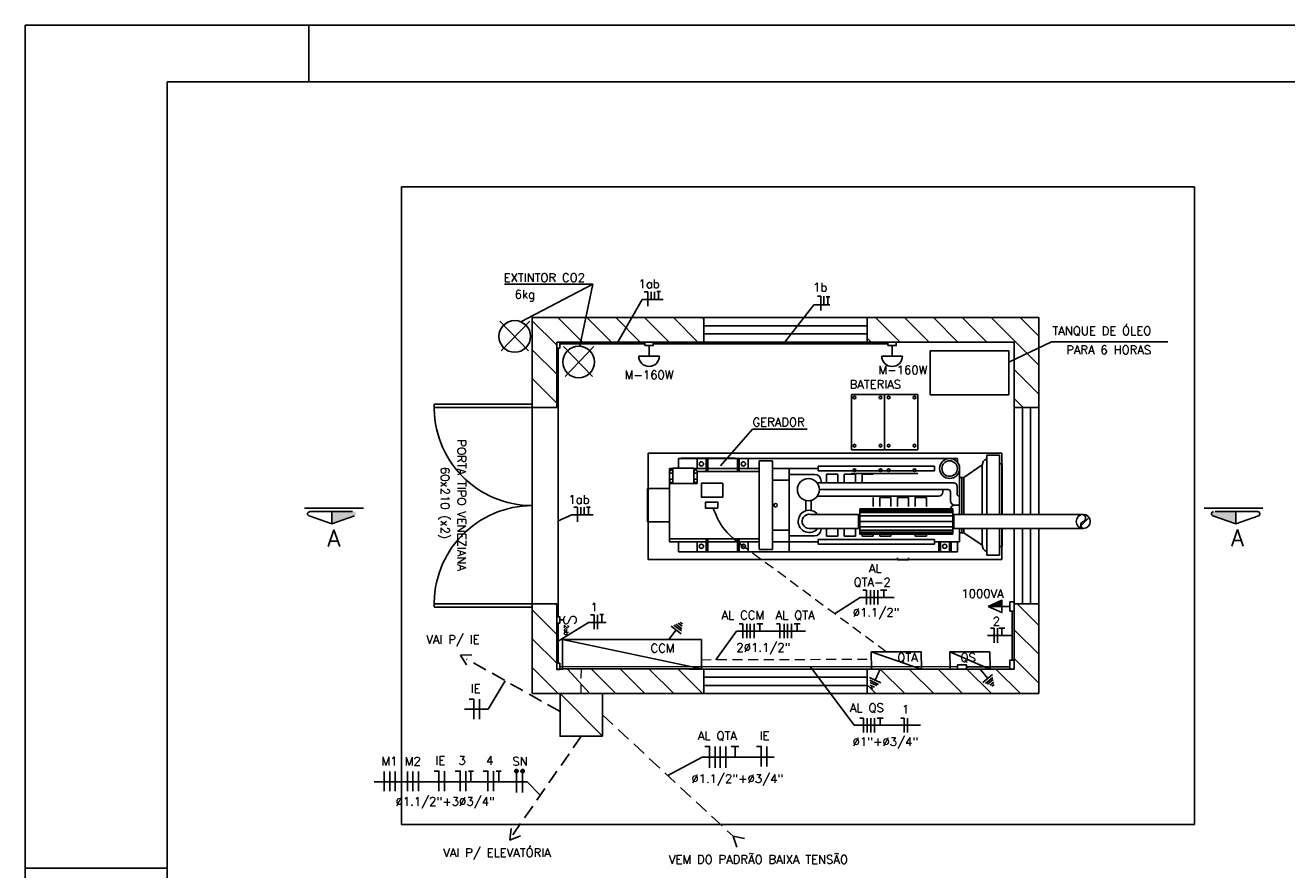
# Model space of a CAD drawing. Header units: millimetres. Extents: x 486.9 to 528.9, y 411.1 to 440.8.
# Tile 2 of 4: x 486.9 to 509.2, y 425.9 to 440.8. Entities that reach past the tile are written whole.
import ezdxf
from ezdxf.enums import TextEntityAlignment as Align

# ---------------------------------------------------------------- set-up
doc = ezdxf.new("R2010")
doc.units = ezdxf.units.MM
doc.linetypes.add('CONTINUO', pattern=[0])
doc.linetypes.add('HIDDEN', pattern=[0.375, 0.25, -0.125])
for name, color, linetype in [('004', 2, 'Continuous'), ('EGERA240C', 240, 'Continuous'), ('ELE-DUTO', 8, 'Continuous'), ('ELE_CIR', 2, 'HIDDEN'), ('ELE_TX_CIR', 2, 'Continuous'), ('EPTOS200C', 8, 'Continuous'), ('ETXT004', 4, 'Continuous'), ('LGROSSA', 5, 'Continuous'), ('LMEDIA', 4, 'Continuous'), ('PADRÃO', 4, 'Continuous')]:
    doc.layers.add(name, color=color, linetype=linetype)
doc.styles.add('ROMAND', font='ROMANS.SHX', dxfattribs={"oblique": 15, "height": 800})
doc.styles.add('ROMANS', font='romans')

msp = doc.modelspace()

# ---------------------------------------------------------------- hatches: boundary and pattern name
h = msp.add_hatch(color=7)
h.dxf.hatch_style = 1
h.paths.add_polyline_path([(492.345, 431.97), (492.345, 432.185), (492.734, 432.186, -0.841128), (492.746, 432.114)])
h = msp.add_hatch(color=7)
h.dxf.hatch_style = 1
h.paths.add_polyline_path([(508.284, 431.97), (508.284, 432.185), (507.895, 432.186, 0.841128), (507.883, 432.114)])
at = {"layer": 'EGERA240C', "linetype": 'Continuous'}
h = msp.add_hatch(dxfattribs=at)
h.set_pattern_fill('_U', scale=0.181534, angle=315.01, style=0, pattern_type=0)
h.set_pattern_definition([(44.99, (612.66135, 406.30141), (0.12834117, -0.12838598), [])])
h.paths.add_polyline_path([(505.596, 431.888, -0.711559), (505.596, 432.012, 0.580274), (505.616, 432.119), (505.596, 432.137, -0.414214), (505.72, 432.012, -0.414214)])
at = {"layer": 'ELE_CIR'}
h = msp.add_hatch(color=2, dxfattribs=at)
h.paths.add_polyline_path([(495.57, 427.613, 1), (495.629, 427.613, 1)])
h.paths.add_polyline_path([(495.739, 427.613, 1), (495.68, 427.613, 1)])
at = {"layer": 'EPTOS200C'}
msp.add_hatch(color=256, dxfattribs=at).paths.add_polyline_path([(504.16, 430.623), (504.16, 430.514), (503.916, 430.514)])

# ---------------------------------------------------------------- linework, layer by layer
at = {"color": 7}
for p, q in [((493.575, 426.674), (493.575, 437.909)), ((493.575, 437.909), (493.575, 426.674)), ((493.575, 437.909), (493.575, 426.674)), ((493.575, 437.909), (507.556, 437.909)), ((493.575, 426.674), (493.575, 437.909)), ((493.575, 437.909), (507.556, 437.909)), ((507.556, 437.909), (507.556, 426.674)), ((507.556, 426.674), (507.556, 437.909)), ((495.392, 436.194), (496.948, 436.191)), ((496.948, 436.191), (495.679, 435.529)), ((496.948, 436.191), (496.716, 435.102)), ((495.879, 434.02), (495.879, 435.604)), ((495.879, 435.604), (498.904, 435.604)), ((496.332, 435.604), (496.765, 435.172)), ((496.842, 435.604), (497.274, 435.172)), ((497.351, 435.604), (497.783, 435.172)), ((497.86, 435.604), (498.292, 435.172)), ((498.369, 435.604), (498.802, 435.172)), ((498.879, 435.604), (498.904, 435.579)), ((498.904, 435.604), (498.904, 435.172)), ((498.904, 435.604), (501.785, 435.604)), ((501.785, 435.604), (501.785, 435.172)), ((501.785, 435.604), (504.81, 435.604)), ((501.934, 435.604), (502.366, 435.172)), ((502.443, 435.604), (502.876, 435.172)), ((502.953, 435.604), (503.385, 435.172)), ((503.462, 435.604), (503.894, 435.172)), ((503.971, 435.604), (504.81, 434.766)), ((504.481, 435.604), (504.81, 435.275)), ((504.81, 434.02), (504.81, 435.604)), ((495.307, 435.541), (495.813, 435.017)), ((495.837, 435.541), (495.33, 435.017)), ((495.879, 435.548), (496.312, 435.116)), ((498.904, 435.46), (501.785, 435.46)), ((496.312, 434.02), (496.312, 435.172)), ((496.312, 435.172), (498.904, 435.172)), ((498.904, 435.316), (501.785, 435.316)), ((498.904, 435.172), (501.785, 435.172)), ((501.785, 435.244), (501.857, 435.172)), ((501.785, 435.172), (504.378, 435.172)), ((504.378, 434.02), (504.378, 435.172)), ((495.879, 435.039), (496.312, 434.607)), ((496.433, 435.093), (496.94, 434.569)), ((496.963, 435.093), (496.457, 434.569)), ((504.378, 434.688), (504.81, 434.256)), ((495.879, 434.529), (496.312, 434.097)), ((501.506, 434.252), (501.506, 433.275)), ((502.678, 434.252), (501.506, 434.252)), ((502.092, 434.252), (502.092, 433.275)), ((502.678, 434.252), (502.678, 433.275)), ((495.879, 434.02), (494.151, 434.02)), ((495.879, 434.077), (494.152, 434.077)), ((495.879, 430.563), (495.879, 434.02)), ((495.879, 434.02), (496.312, 434.02)), ((504.378, 434.179), (504.537, 434.02)), ((504.378, 432.137), (504.378, 434.02)), ((504.378, 434.02), (504.81, 434.02)), ((504.522, 432.137), (504.522, 434.02)), ((504.666, 432.137), (504.666, 434.02)), ((504.81, 432.137), (504.81, 434.02)), ((498.457, 433.121), (498.457, 432.953)), ((503.38, 433.121), (498.457, 433.121)), ((498.789, 433.121), (498.789, 432.945)), ((498.945, 433.121), (498.945, 432.894)), ((498.976, 433.121), (498.976, 432.894)), ((499.499, 433.121), (499.499, 432.894)), ((499.529, 433.121), (499.529, 432.894)), ((499.686, 433.121), (499.686, 432.945)), ((502.678, 433.275), (501.506, 433.275)), ((503.38, 433.121), (503.38, 433.05)), ((504.119, 433.179), (503.895, 433.179)), ((503.895, 433.179), (503.895, 432.137)), ((498.361, 432.945), (498.301, 432.945)), ((498.301, 432.945), (498.301, 431.655)), ((498.361, 432.953), (498.361, 432.683)), ((498.729, 432.953), (498.361, 432.953)), ((498.729, 432.953), (498.729, 432.683)), ((498.945, 432.945), (498.729, 432.945)), ((499.881, 432.894), (498.79, 432.894)), ((498.79, 432.894), (498.79, 432.683)), ((499.499, 432.945), (498.976, 432.945)), ((499.881, 432.945), (499.529, 432.945)), ((500.116, 433.082), (499.881, 433.082)), ((499.881, 433.082), (499.881, 431.518)), ((500.116, 433.082), (500.116, 431.518)), ((500.92, 432.945), (500.116, 432.945)), ((500.409, 431.479), (500.409, 432.945)), ((500.92, 432.986), (500.92, 432.904)), ((502.973, 432.986), (500.92, 432.986)), ((502.973, 432.904), (500.92, 432.904)), ((502.973, 432.986), (502.973, 432.904)), ((503.415, 432.945), (503.415, 432.137)), ((503.492, 432.788), (503.812, 433.008)), ((503.812, 433.008), (503.812, 432.137)), ((498.79, 432.683), (498.301, 432.683)), ((500.409, 432.74), (500.116, 432.74)), ((500.857, 432.842), (500.409, 432.842)), ((503.311, 432.691), (500.906, 432.691)), ((500.974, 432.725), (500.974, 432.691)), ((501.07, 432.847), (501.07, 432.691)), ((501.265, 432.847), (501.07, 432.847)), ((501.265, 432.847), (501.265, 432.691)), ((501.382, 432.847), (501.382, 432.691)), ((501.578, 432.847), (501.382, 432.847)), ((502.678, 432.859), (501.506, 432.859)), ((501.578, 432.847), (501.578, 432.691)), ((501.695, 432.847), (501.695, 432.691)), ((501.891, 432.847), (501.695, 432.847)), ((503.492, 432.788), (503.415, 432.788)), ((503.453, 432.788), (503.453, 432.137)), ((503.492, 432.788), (503.492, 432.137)), ((498.301, 432.593), (497.91, 432.593)), ((497.91, 432.593), (497.91, 432.007)), ((503.044, 432.456), (500.906, 432.456)), ((503.214, 432.573), (500.945, 432.573)), ((503.122, 432.534), (503.122, 432.573)), ((503.253, 432.534), (503.253, 432.378)), ((503.37, 432.632), (503.37, 432.495)), ((503.415, 432.456), (503.409, 432.456)), ((492.904, 432.246), (491.865, 432.246)), ((492.904, 432.246), (491.865, 432.246)), ((500.705, 432.383), (500.705, 432.216)), ((500.795, 432.383), (500.795, 432.216)), ((501.654, 431.789), (501.654, 432.236)), ((501.654, 432.236), (503.295, 432.236)), ((501.654, 432.223), (503.295, 432.223)), ((501.891, 432.432), (501.891, 432.275)), ((502.008, 432.432), (502.008, 432.275)), ((502.203, 432.432), (502.008, 432.432)), ((502.203, 432.432), (502.203, 432.275)), ((502.32, 432.432), (502.32, 432.275)), ((502.516, 432.432), (502.32, 432.432)), ((502.516, 432.432), (502.516, 432.275)), ((502.633, 432.432), (502.633, 432.275)), ((502.829, 432.432), (502.633, 432.432)), ((502.829, 432.432), (502.829, 432.275)), ((503.295, 431.789), (503.295, 432.236)), ((503.415, 432.3), (503.331, 432.3)), ((507.725, 432.246), (508.764, 432.246)), ((507.725, 432.246), (508.764, 432.246)), ((492.345, 431.97), (491.943, 432.113)), ((491.955, 432.185), (492.709, 432.185)), ((492.345, 431.97), (492.345, 432.185)), ((492.746, 432.114), (492.345, 431.97)), ((498.301, 432.007), (497.91, 432.007)), ((500.787, 432.137), (501.635, 432.137)), ((501.635, 431.888), (501.635, 432.137)), ((501.654, 432.2), (503.295, 432.2)), ((501.654, 432.168), (503.295, 432.168)), ((501.654, 432.109), (503.295, 432.109)), ((501.654, 432.011), (503.295, 432.011)), ((505.596, 432.137), (503.315, 432.137)), ((503.315, 431.888), (503.315, 432.137)), ((503.415, 432.143), (503.409, 432.143)), ((507.883, 432.114), (508.284, 431.97)), ((508.674, 432.185), (507.92, 432.185)), ((508.284, 431.97), (508.284, 432.185)), ((508.284, 431.97), (508.686, 432.113)), ((500.409, 431.86), (500.116, 431.86)), ((500.764, 431.889), (501.635, 431.888)), ((500.974, 431.875), (500.974, 431.889)), ((501.07, 431.753), (501.07, 431.889)), ((501.265, 431.753), (501.265, 431.889)), ((501.382, 431.753), (501.382, 431.889)), ((501.578, 431.753), (501.578, 431.888)), ((501.654, 431.916), (503.295, 431.916)), ((501.654, 431.857), (503.295, 431.857)), ((501.654, 431.825), (503.295, 431.825)), ((501.654, 431.802), (503.295, 431.802)), ((501.654, 431.789), (503.295, 431.789)), ((501.695, 431.753), (501.695, 431.789)), ((501.891, 431.753), (501.891, 431.789)), ((502.008, 431.753), (502.008, 431.789)), ((502.203, 431.753), (502.203, 431.789)), ((502.633, 431.753), (502.633, 431.789)), ((502.829, 431.753), (502.829, 431.789)), ((505.596, 431.888), (503.315, 431.888)), ((503.415, 431.888), (503.415, 431.655)), ((503.492, 431.811), (503.415, 431.811)), ((503.453, 431.888), (503.453, 431.811)), ((503.492, 431.888), (503.492, 431.811)), ((503.492, 431.811), (503.812, 431.592)), ((503.812, 431.888), (503.812, 431.592)), ((503.895, 431.888), (503.895, 431.42)), ((504.378, 431.721), (504.378, 431.888)), ((504.378, 430.563), (504.378, 431.888)), ((504.81, 431.721), (504.81, 431.888)), ((504.81, 430.563), (504.81, 431.888)), ((499.881, 431.706), (498.301, 431.706)), ((498.945, 431.655), (498.301, 431.655)), ((498.457, 431.655), (498.457, 431.479)), ((498.789, 431.479), (498.789, 431.655)), ((498.945, 431.479), (498.945, 431.706)), ((498.976, 431.479), (498.976, 431.706)), ((499.499, 431.655), (498.976, 431.655)), ((499.499, 431.479), (499.499, 431.706)), ((499.529, 431.479), (499.529, 431.706)), ((499.881, 431.655), (499.529, 431.655)), ((499.686, 431.479), (499.686, 431.655)), ((500.409, 431.655), (500.116, 431.655)), ((500.857, 431.757), (500.409, 431.757)), ((500.92, 431.655), (500.409, 431.655)), ((500.92, 431.614), (500.92, 431.696)), ((502.973, 431.696), (500.92, 431.696)), ((502.973, 431.614), (500.92, 431.614)), ((501.265, 431.753), (501.07, 431.753)), ((501.578, 431.753), (501.382, 431.753)), ((501.891, 431.753), (501.695, 431.753)), ((502.203, 431.753), (502.008, 431.753)), ((502.829, 431.753), (502.633, 431.753)), ((502.973, 431.614), (502.973, 431.696)), ((502.973, 431.655), (503.415, 431.655)), ((503.05, 431.479), (503.05, 431.655)), ((503.08, 431.479), (503.08, 431.655)), ((503.237, 431.479), (503.237, 431.655)), ((503.267, 431.479), (503.267, 431.655)), ((503.38, 431.479), (503.38, 431.655)), ((500.409, 431.479), (498.457, 431.479)), ((500.116, 431.518), (499.881, 431.518)), ((503.38, 431.479), (500.409, 431.479)), ((502.32, 431.337), (502.32, 431.374)), ((502.516, 431.337), (502.32, 431.337)), ((502.516, 431.337), (502.516, 431.374)), ((504.119, 431.42), (503.895, 431.42)), ((495.879, 430.563), (494.151, 430.563)), ((495.879, 430.505), (494.152, 430.505)), ((495.879, 430.563), (496.312, 430.563)), ((495.879, 428.978), (495.879, 430.563)), ((495.879, 430.455), (496.312, 430.023)), ((496.281, 430.563), (496.312, 430.533)), ((496.312, 429.41), (496.312, 430.563)), ((504.429, 430.563), (504.81, 430.182)), ((504.378, 430.105), (504.81, 429.673)), ((495.879, 429.946), (496.312, 429.514)), ((504.378, 429.596), (504.81, 429.164)), ((495.879, 429.437), (496.338, 428.978)), ((496.312, 429.41), (496.414, 429.41)), ((496.503, 429.411), (496.894, 428.978)), ((496.924, 429.41), (497.356, 428.978)), ((497.434, 429.41), (497.866, 428.978)), ((497.943, 429.41), (498.375, 428.978)), ((498.452, 429.41), (498.884, 428.978)), ((498.645, 429.41), (498.904, 429.41)), ((498.904, 428.978), (498.904, 429.41)), ((498.904, 429.41), (501.785, 429.41)), ((501.785, 428.978), (501.785, 429.41)), ((502.017, 429.41), (502.449, 428.978)), ((502.526, 429.41), (502.958, 428.978)), ((503.035, 429.41), (503.467, 428.978)), ((503.545, 429.41), (503.977, 428.978)), ((504.054, 429.41), (504.486, 428.978)), ((498.904, 429.266), (501.785, 429.266)), ((498.904, 429.122), (501.785, 429.122)), ((501.785, 429.133), (501.94, 428.978)), ((495.879, 428.978), (498.904, 428.978)), ((498.904, 428.978), (501.785, 428.978)), ((501.785, 428.978), (504.81, 428.978)), ((493.575, 426.674), (507.556, 426.674)), ((493.575, 426.674), (507.556, 426.674))]:
    msp.add_line(p, q, dxfattribs=at)
for points in [[(502.894, 435.019), (502.894, 434.245), (504.281, 434.245), (504.281, 435.019)], [(499.238, 432.44), (498.861, 432.44), (498.861, 432.686), (499.238, 432.686)], [(499.152, 432.246), (498.937, 432.246), (498.937, 432.353), (499.152, 432.353)]]:
    msp.add_lwpolyline(points, close=True, dxfattribs=at)
for points in [[(504.16, 432.137), (504.16, 433.214), (497.921, 433.214), (497.921, 431.345), (504.16, 431.345), (504.16, 431.888)], [(499.457, 433.125), (498.507, 433.125)]]:
    msp.add_lwpolyline(points, dxfattribs=at)
for centre, radius in [((495.572, 435.272), 0.279), ((496.698, 434.823), 0.279), ((501.562, 434.197), 0.0241), ((502.021, 434.197), 0.0241), ((502.164, 434.197), 0.0241), ((502.622, 434.197), 0.0241), ((501.562, 433.348), 0.0241), ((502.021, 433.348), 0.0241), ((502.164, 433.348), 0.0241), ((502.622, 433.348), 0.0241), ((503.239, 432.945), 0.176), ((498.331, 432.891), 0.0301), ((498.76, 432.891), 0.0301), ((498.863, 433.026), 0.0377), ((499.603, 433.026), 0.0377), ((501.562, 432.914), 0.0241), ((502.021, 432.914), 0.0241), ((502.164, 432.914), 0.0241), ((502.622, 432.914), 0.0241), ((503.239, 432.945), 0.137), ((498.331, 432.728), 0.0301), ((498.76, 432.728), 0.0301), ((500.75, 432.573), 0.195), ((500.17, 432.3), 0.0301), ((498.863, 431.574), 0.0377), ((499.603, 431.574), 0.0377), ((503.154, 431.574), 0.0377)]:
    msp.add_circle(centre, radius, dxfattribs=at)
for centre, radius, start, end in [((495.879, 434.02), 1.728, 178.0898, 270), ((503.937, 432.998), 0.125, 109.4415, 184.487), ((500.857, 432.725), 0.117, 0, 90), ((503.311, 432.632), 0.0586, 0, 90), ((503.044, 432.534), 0.0782, 270, 0), ((503.214, 432.534), 0.0391, 0, 90), ((503.409, 432.495), 0.0391, 180, 270), ((495.879, 430.563), 1.728, 90, 181.9102), ((503.331, 432.378), 0.0782, 180, 270), ((503.331, 432.222), 0.0782, 90, 169.5858), ((491.955, 432.148), 0.0369, 90.0465, 250.319), ((500.764, 432.014), 0.195, 38.9665, 320.2534), ((500.764, 432.014), 0.125, 79.733, 270), ((503.409, 432.104), 0.0391, 90, 124.6966), ((507.895, 432.149), 0.0369, 89.9535, 250.2261), ((508.674, 432.148), 0.0369, 289.681, 89.9535), ((500.857, 431.875), 0.117, 270, 0), ((503.937, 431.601), 0.125, 175.513, 250.5585)]:
    msp.add_arc(centre, radius, start, end, dxfattribs=at)
at = {"layer": '004'}
for p, q in [((497.915, 436.06), (497.852, 436.06)), ((497.915, 436.06), (497.915, 435.805)), ((497.974, 436.06), (497.974, 435.926)), ((498.033, 436.06), (498.033, 435.926)), ((497.815, 435.926), (497.37, 435.145)), ((498.187, 435.926), (497.815, 435.926)), ((500.846, 435.832), (500.307, 435.145)), ((501.129, 435.832), (500.846, 435.832)), ((500.97, 435.983), (500.97, 435.728)), ((501.019, 435.983), (501.019, 435.832)), ((496.679, 432.262), (496.615, 432.262)), ((496.679, 432.262), (496.679, 432.007)), ((496.738, 432.262), (496.738, 432.127)), ((496.796, 432.262), (496.796, 432.127)), ((496.579, 432.127), (496.337, 432.025)), ((496.951, 432.127), (496.579, 432.127)), ((501.661, 430.674), (501.212, 430.386)), ((501.661, 430.674), (502.261, 430.674)), ((501.771, 430.802), (501.708, 430.802)), ((501.771, 430.802), (501.771, 430.547)), ((501.846, 430.802), (501.846, 430.547)), ((501.909, 430.802), (501.909, 430.547)), ((501.976, 430.802), (501.976, 430.547)), ((502.023, 430.802), (502.133, 430.802)), ((502.078, 430.802), (502.078, 430.674)), ((496.873, 430.232), (496.337, 429.901)), ((497.181, 430.232), (496.873, 430.232)), ((496.972, 430.367), (496.909, 430.367)), ((496.972, 430.367), (496.972, 430.112)), ((497.031, 430.367), (497.031, 430.112)), ((498.521, 430.168), (498.454, 430.219)), ((498.526, 430.206), (498.49, 430.234)), ((498.417, 430.101), (498.288, 429.931)), ((498.504, 430.034), (498.329, 430.168)), ((498.51, 430.084), (498.376, 430.187)), ((498.515, 430.122), (498.411, 430.202)), ((499.48, 430.082), (499.118, 429.577)), ((499.59, 430.209), (499.59, 429.954)), ((499.661, 430.209), (499.661, 429.954)), ((499.724, 430.209), (499.724, 429.954)), ((499.791, 430.209), (499.791, 429.954)), ((499.838, 430.209), (499.948, 430.209)), ((499.893, 430.209), (499.893, 430.082)), ((500.248, 430.209), (500.248, 429.954)), ((500.319, 430.209), (500.319, 429.954)), ((500.382, 430.209), (500.382, 429.954)), ((500.448, 430.209), (500.448, 429.954)), ((500.496, 430.209), (500.606, 430.209)), ((500.551, 430.209), (500.551, 430.082)), ((504.34, 430.002), (503.908, 430.002)), ((504.023, 430.13), (504.023, 429.875)), ((504.081, 430.13), (504.081, 429.875)), ((504.105, 430.13), (504.214, 430.13)), ((504.16, 430.13), (504.16, 430.002)), ((501.555, 428.421), (500.787, 429.451)), ((501.928, 429.217), (502.017, 429.41)), ((503.91, 429.244), (503.777, 429.41)), ((501.828, 429.263), (502.027, 429.171)), ((501.832, 429.214), (501.986, 429.142)), ((501.836, 429.175), (501.955, 429.12)), ((501.84, 429.129), (501.917, 429.093)), ((503.824, 429.176), (503.996, 429.313)), ((503.871, 429.157), (504.003, 429.263)), ((503.907, 429.143), (504.009, 429.225)), ((503.95, 429.126), (504.016, 429.179)), ((503.985, 429.112), (504.022, 429.141)), ((501.843, 429.091), (501.885, 429.071)), ((501.72, 428.549), (501.657, 428.549)), ((501.72, 428.549), (501.72, 428.294)), ((501.784, 428.549), (501.784, 428.294)), ((501.847, 428.549), (501.847, 428.294)), ((501.913, 428.549), (501.913, 428.294)), ((501.961, 428.549), (502.07, 428.549)), ((502.016, 428.549), (502.016, 428.421)), ((502.44, 428.549), (502.377, 428.549)), ((502.44, 428.549), (502.44, 428.294)), ((502.499, 428.549), (502.499, 428.294)), ((501.555, 428.421), (502.727, 428.421))]:
    msp.add_line(p, q, dxfattribs=at)
at = {"layer": '004', "color": 9}
for p, q in [((505.036, 435.179), (504.281, 434.82)), ((505.036, 435.179), (507.089, 435.179)), ((499.762, 433.64), (499.201, 432.99)), ((499.762, 433.64), (500.728, 433.64))]:
    msp.add_line(p, q, dxfattribs=at)
at = {"layer": '004'}
for points in [[(500.97, 435.983), (500.907, 435.983)], [(500.698, 430.082), (499.48, 430.082), (499.48, 430.082)], [(499.59, 430.209), (499.527, 430.209)], [(500.248, 430.209), (500.184, 430.209)], [(504.023, 430.13), (503.959, 430.13)]]:
    msp.add_lwpolyline(points, dxfattribs=at)
at = {"layer": 'EGERA240C', "color": 7}
for p, q in [((504.119, 433.179), (504.119, 432.137)), ((504.164, 433.03), (504.164, 432.137)), ((504.119, 431.888), (504.119, 431.42)), ((504.164, 431.888), (504.164, 431.569)), ((504.164, 431.569), (504.119, 431.569))]:
    msp.add_line(p, q, dxfattribs=at)
at = {"layer": 'EGERA240C', "color": 1}
msp.add_line((504.164, 433.03), (504.119, 433.03), dxfattribs=at)
at = {"layer": 'EGERA240C', "color": 7}
msp.add_lwpolyline([(505.596, 432.137), (505.616, 432.119, -0.580274), (505.596, 432.012, 0.71156), (505.596, 431.888, -8.110244)], format="xyb", dxfattribs=at)
msp.add_circle((505.596, 432.012), 0.124, dxfattribs=at)
at = {"layer": 'ELE-DUTO'}
for p, q in [((496.363, 435.145), (497.866, 435.145)), ((498.013, 435.145), (502.151, 435.145)), ((494.612, 429.658), (494.816, 429.665)), ((494.72, 429.484), (494.612, 429.658)), ((495.482, 426.398), (495.509, 426.6)), ((495.671, 426.475), (495.482, 426.398)), ((499.421, 426.465), (499.622, 426.426)), ((499.488, 426.272), (499.421, 426.465))]:
    msp.add_line(p, q, dxfattribs=at)
at = {"layer": 'ELE-DUTO', "linetype": 'HIDDEN'}
msp.add_line((496.369, 428.664), (494.722, 429.588), dxfattribs=at)
for points in [[(497.119, 428.603), (499.421, 426.465)], [(496.744, 428.228), (495.537, 426.493)]]:
    msp.add_lwpolyline(points, dxfattribs=at)
at = {"layer": 'ELE_CIR', "linetype": 'Continuous'}
for p, q in [((498.074, 436.065), (498.139, 436.065)), ((498.107, 436.065), (498.107, 435.925)), ((501.061, 435.971), (501.125, 435.971)), ((501.093, 435.971), (501.093, 435.831)), ((496.838, 432.267), (496.902, 432.267)), ((496.87, 432.267), (496.87, 432.127)), ((497.072, 430.371), (497.137, 430.371)), ((497.104, 430.372), (497.104, 430.232)), ((494.95, 428.879), (494.949, 428.527)), ((499.106, 428.048), (499.104, 427.672)), ((499.195, 428.048), (499.192, 427.673)), ((499.295, 428.047), (499.294, 427.672)), ((499.456, 428.047), (499.456, 427.861)), ((500.016, 428.048), (500.015, 427.696)), ((494.333, 427.612), (494.332, 427.26)), ((494.707, 427.612), (494.706, 427.26)), ((494.755, 427.612), (494.841, 427.612)), ((494.798, 427.612), (494.798, 427.425)), ((495.197, 427.612), (495.196, 427.26)), ((495.244, 427.612), (495.331, 427.612)), ((495.288, 427.612), (495.288, 427.425)), ((495.6, 427.613), (495.599, 427.238)), ((495.71, 427.613), (495.71, 427.238))]:
    msp.add_line(p, q, dxfattribs=at)
at = {"layer": 'ELE_CIR', "linetype": 'CONTINUO', "lineweight": -3}
for p, q in [((494.685, 428.703), (495.105, 428.703)), ((493.091, 427.425), (495.791, 427.425)), ((496.022, 427.19), (495.791, 427.425))]:
    msp.add_line(p, q, dxfattribs=at)
at = {"layer": 'ELE_CIR', "linetype": 'Continuous', "lineweight": -3}
for p, q in [((498.27, 427.534), (498.877, 427.861)), ((498.877, 427.861), (500.144, 427.861))]:
    msp.add_line(p, q, dxfattribs=at)
at = {"layer": 'ELE_CIR', "linetype": 'CONTINUO', "lineweight": -3}
msp.add_lwpolyline([(495.105, 428.703), (495.402, 429.207)], dxfattribs=at)
at = {"layer": 'ELE_CIR', "linetype": 'Continuous'}
for points in [[(494.765, 428.88), (494.852, 428.88), (494.852, 428.527)], [(498.921, 428.049), (499.007, 428.049), (499.004, 427.674)], [(499.456, 428.047), (499.388, 428.047)], [(499.456, 428.047), (499.525, 428.047)], [(499.832, 428.049), (499.918, 428.049), (499.918, 427.696)], [(493.269, 427.605), (493.269, 427.273)], [(493.269, 427.591), (493.269, 427.26)], [(493.367, 427.605), (493.367, 427.273)], [(493.367, 427.591), (493.367, 427.26)], [(493.465, 427.605), (493.465, 427.273)], [(493.465, 427.591), (493.465, 427.26)], [(493.679, 427.604), (493.679, 427.273)], [(493.679, 427.591), (493.679, 427.26)], [(493.776, 427.604), (493.776, 427.273)], [(493.776, 427.591), (493.776, 427.26)], [(493.875, 427.604), (493.875, 427.273)], [(493.875, 427.591), (493.875, 427.26)], [(494.148, 427.613), (494.235, 427.613), (494.235, 427.26)], [(494.523, 427.613), (494.609, 427.613), (494.609, 427.26)], [(495.012, 427.613), (495.099, 427.613), (495.099, 427.26)]]:
    msp.add_lwpolyline(points, dxfattribs=at)
at = {"layer": 'ELE_CIR', "color": 2}
for centre in [(495.6, 427.613), (495.71, 427.613)]:
    msp.add_circle(centre, 0.0296, dxfattribs=at)
at = {"layer": 'EPTOS200C'}
for p, q in [((497.928, 435.112), (497.951, 435.112)), ((502.213, 435.111), (502.236, 435.111)), ((496.337, 430.332), (496.337, 435.063)), ((504.302, 430.514), (504.16, 430.514)), ((496.337, 429.514), (496.337, 430.222)), ((496.431, 430.277), (496.363, 430.277)), ((502.737, 429.41), (501.858, 429.717)), ((503.948, 429.41), (503.245, 429.713)), ((496.363, 429.455), (503.379, 429.448)), ((497.119, 428.228), (496.369, 428.978))]:
    msp.add_line(p, q, dxfattribs=at)
at = {"layer": 'EPTOS200C', "linetype": 'HIDDEN', "lineweight": 5, "ltscale": 0.7}
for p, q in [((498.862, 429.577), (501.859, 429.586)), ((498.862, 429.567), (498.862, 429.567)), ((496.744, 428.978), (496.745, 429.414))]:
    msp.add_line(p, q, dxfattribs=at)
at = {"layer": 'EPTOS200C'}
for points in [[(496.312, 435.172), (496.312, 435.063), (496.363, 435.063), (496.363, 435.172)], [(497.866, 435.112), (498.013, 435.112), (498.013, 435.172), (497.866, 435.172)], [(502.151, 435.111), (502.298, 435.111), (502.298, 435.171), (502.151, 435.171)], [(503.916, 430.514), (504.16, 430.623), (504.16, 430.406)], [(504.378, 430.434), (504.378, 430.594), (504.302, 430.594), (504.302, 430.434)], [(496.312, 430.332), (496.312, 430.222), (496.363, 430.222), (496.363, 430.332)], [(498.862, 429.414), (496.414, 429.414), (496.414, 429.931), (498.862, 429.931)], [(501.858, 429.717), (501.86, 429.41), (502.743, 429.41), (502.735, 429.717)], [(503.245, 429.713), (503.247, 429.41), (503.953, 429.41), (503.947, 429.713)], [(504.378, 429.41), (504.378, 429.571), (504.302, 429.571), (504.302, 429.41)], [(496.312, 429.514), (496.312, 429.405), (496.363, 429.405), (496.363, 429.514)], [(503.379, 429.41), (503.539, 429.41), (503.539, 429.486), (503.379, 429.486)]]:
    msp.add_lwpolyline(points, close=True, dxfattribs=at)
for points in [[(497.939, 435.112), (497.939, 434.925)], [(502.225, 435.111), (502.225, 434.924)], [(498.123, 434.925), (497.756, 434.925)], [(502.408, 434.924), (502.041, 434.924)], [(503.916, 430.514), (504.16, 430.514)], [(504.34, 430.434), (504.34, 429.571)], [(498.862, 429.414), (496.414, 429.931)], [(503.539, 429.452), (504.302, 429.452)], [(497.119, 428.228), (497.119, 428.978), (496.369, 428.978), (496.369, 428.228), (497.119, 428.228)]]:
    msp.add_lwpolyline(points, dxfattribs=at)
at = {"layer": 'EPTOS200C', "linetype": 'HIDDEN', "lineweight": 5, "ltscale": 0.7}
msp.add_lwpolyline([(502.118, 429.717), (499.603, 431.574)], dxfattribs=at)
at = {"layer": 'EPTOS200C'}
for centre in [(497.939, 434.927), (502.225, 434.926)]:
    msp.add_arc(centre, 0.183, 180.455, 359.545, dxfattribs=at)
msp.add_spline([(499.603, 431.574), (499.237, 431.914), (499.13, 432.105), (499.067, 432.246)], degree=3, dxfattribs=at)
at = {"layer": 'ETXT004', "color": 1}
msp.add_line((495.879, 434.02), (495.88, 434.02), dxfattribs=at)
at = {"layer": 'LGROSSA', "color": 7}
for p, q in [((504.378, 430.563), (504.81, 430.563)), ((504.378, 429.41), (504.378, 430.563)), ((504.81, 428.978), (504.81, 430.563)), ((501.785, 429.41), (504.378, 429.41))]:
    msp.add_line(p, q, dxfattribs=at)
at = {"layer": 'LMEDIA', "color": 7}
for p, q in [((504.522, 431.721), (504.522, 431.888)), ((504.522, 430.563), (504.522, 431.888)), ((504.666, 431.721), (504.666, 431.888)), ((504.666, 430.563), (504.666, 431.888))]:
    msp.add_line(p, q, dxfattribs=at)
at = {"layer": 'PADRÃO', "color": 2}
for p, q in [((486.939, 440.756), (486.939, 411.056)), ((486.939, 440.756), (528.939, 440.756)), ((486.939, 411.056), (486.939, 440.756)), ((491.939, 439.756), (491.939, 440.756)), ((491.939, 439.756), (491.939, 440.756)), ((486.939, 425.906), (489.439, 425.906)), ((486.939, 425.906), (489.439, 425.906))]:
    msp.add_line(p, q, dxfattribs=at)
at = {"layer": 'PADRÃO', "color": 1}
for q in [(489.439, 412.056), (527.939, 439.756)]:
    msp.add_line((489.439, 439.756), q, dxfattribs=at)

# ---------------------------------------------------------------- texts
at = {"color": 7, "style": 'ROMAND', "text_generation_flag": 2}
msp.add_text('A', height=0.295, dxfattribs=at).set_placement((492.497, 431.569))
at = {"color": 7, "style": 'ROMAND'}
msp.add_text('A', height=0.295, dxfattribs=at).set_placement((508.2, 431.578))
at = {"layer": '004', "color": 2, "style": 'ROMANS'}
for s, p in [('EXTINTOR CO2', (495.375, 436.233)), ('6kg', (495.568, 435.939))]:
    msp.add_text(s, height=0.15, dxfattribs=at).set_placement(p)
at = {"layer": '004', "style": 'ROMANS'}
for s, p in [('1ab', (497.755, 436.123)), ('1b', (500.831, 436.065)), ('TANQUE DE ÓLEO', (505.052, 435.296)), ('PARA 6 HORAS', (505.295, 434.961)), ('GERADOR', (499.764, 433.688)), ('1ab', (496.519, 432.324)), ('AL ', (501.814, 431.111)), ('QTA-2', (501.546, 430.867)), ('1', (496.908, 430.429)), ('%%C1.1/2"', (501.531, 430.335)), ('AL CCM', (499.218, 430.287)), ('AL QTA', (500.171, 430.287)), ('2', (504.001, 430.179)), ('VAI P/ IE', (494.012, 429.857)), ('CCM', (497.965, 429.705)), ('2%%C1.1/2"', (499.481, 429.718)), ('QTA', (502.318, 429.542)), ('QS', (503.431, 429.541)), ('AL QS', (501.481, 428.654)), ('1', (502.397, 428.628)), ('%%C1"+%%C3/4"', (501.528, 428.057)), ('VAI P/ ELEVATÓRIA', (494.31, 426.101)), ('VEM DO PADRÃO BAIXA TENSÃO', (498.29, 425.982))]:
    msp.add_text(s, height=0.15, dxfattribs=at).set_placement(p)
at = {"layer": '004', "color": 2, "style": 'ROMANS'}
msp.add_text('BATERIAS', height=0.15, dxfattribs=at).set_placement((502.382, 434.429), align=Align.MIDDLE_RIGHT)
at = {"layer": '004', "style": 'ROMANS'}
for s, p in [('PORTA TIPO VENEZIANA', (494.635, 432.297)), ('60x210 (x2)', (494.332, 432.337))]:
    msp.add_text(s, height=0.15, rotation=270, dxfattribs=at).set_placement(p, align=Align.MIDDLE)
msp.add_text('1000VA', height=0.15, dxfattribs=at).set_placement((503.446, 430.741), align=Align.MIDDLE_LEFT)
at = {"layer": '004', "char_height": 0.15, "attachment_point": 5, "style": 'ROMANS'}
for insert in [(497.94, 434.595), (502.416, 434.682)]:
    msp.add_mtext('M-160W', dxfattribs=dict(at, insert=insert))
at = {"layer": 'ELE_TX_CIR', "lineweight": -3, "style": 'ROMANS'}
for s, p in [('IE', (494.797, 428.993)), ('IE', (499.888, 428.162)), ('M1 ', (493.222, 427.713)), ('M2 ', (493.632, 427.712)), ('IE', (494.174, 427.726)), ('3', (494.579, 427.726)), ('4', (495.068, 427.726))]:
    msp.add_text(s, height=0.15, dxfattribs=at).set_placement(p)
at = {"layer": 'ELE_TX_CIR', "linetype": 'Continuous', "lineweight": -3, "style": 'ROMANS'}
for s, p in [('AL QTA', (498.801, 428.162)), ('%%C1.1/2"+%%C3/4"', (498.686, 427.406)), ('%%C1.1/2"+3%%C3/4"', (493.47, 427.004))]:
    msp.add_text(s, height=0.15, dxfattribs=at).set_placement(p)
at = {"layer": 'ELE_TX_CIR', "color": 2, "linetype": 'Continuous', "insert": (495.53, 427.786), "char_height": 0.15, "attachment_point": 4, "style": 'ROMANS'}
msp.add_mtext('SN', dxfattribs=at)
at = {"layer": 'EPTOS200C', "style": 'ROMANS'}
msp.add_text('S', height=0.222, rotation=89.953, dxfattribs=at).set_placement((496.541, 430.181), align=Align.MIDDLE_LEFT)
msp.add_text('2ab', height=0.075, rotation=270, dxfattribs=at).set_placement((496.442, 430.192))

doc.saveas('drawing.dxf')
